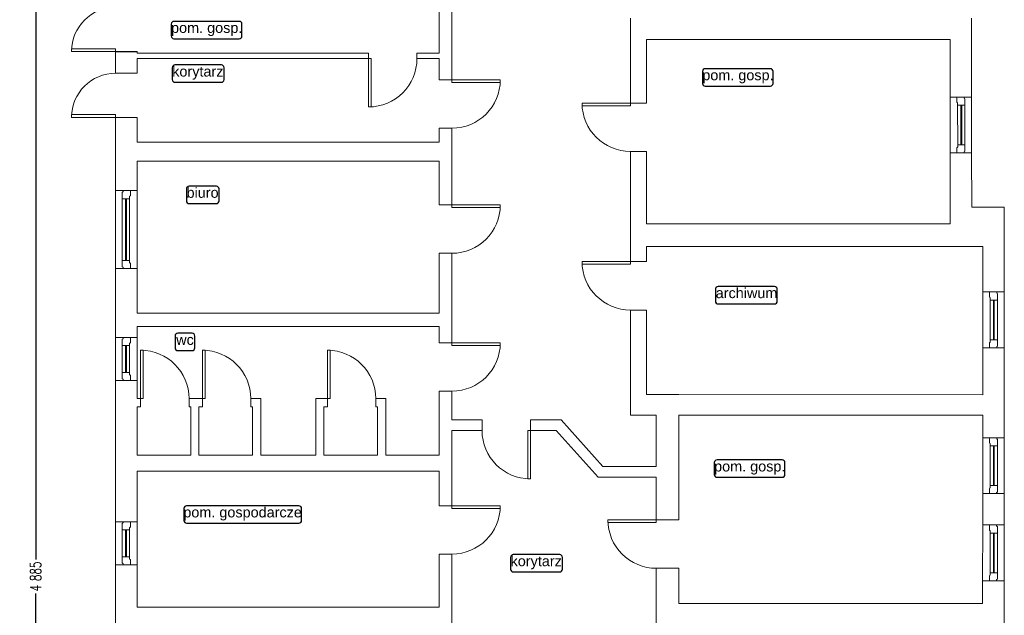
# Model space of a CAD drawing. Header units: centimetres. Extents: x -28146 to 19487, y -25160 to -2224.
# Tile 4 of 29: x -16576 to -14744, y -19185 to -18077. Entities that reach past the tile are written whole.
import ezdxf
from ezdxf.enums import TextEntityAlignment as Align

# ---------------------------------------------------------------- set-up
doc = ezdxf.new("R2010")
doc.units = ezdxf.units.CM
doc.header["$LTSCALE"] = 10
doc.linetypes.add('CONTINU', pattern=[0, 0])
for name, color, linetype, lineweight, true_color in [('IS_Okno_Drzwi', 7, 'Continuous', 9, 0x000000), ('IS_Room (Automatic)', 7, 'Continuous', 25, 0x000000), ('IS_Ściana1', 7, 'Continuous', 9, 0x000000)]:
    doc.layers.add(name, color=color, linetype=linetype, lineweight=lineweight, true_color=true_color)
doc.layers.add('Urzadzenia', color=7, linetype='CONTINU', lineweight=5)
doc.styles.add('Arial_____', font='arial.ttf')
doc.styles.add('styl1', font='simplex.shx', dxfattribs={"width": 0.7})
doc.dimstyles.new('100', dxfattribs={"dimtxt": 20, "dimasz": 10, "dimexe": 1.25, "dimexo": 0, "dimtad": 0, "dimdec": 1, "dimdsep": 46, "dimlunit": 6, "dimtxsty": 'styl1', "dimblk1": 'ARCHTICK', "dimblk2": 'ARCHTICK', "dimsah": 1, "dimcen": 5, "dimse1": 1, "dimse2": 1, "dimclrt": 256, "dimadec": 0, "dimazin": 0, "dimtfac": 1, "dimtdec": 1, "dimtmove": 0, "dimatfit": 3, "dimldrblk": 'ARCHTICK', "dimfxl": 1.25, "dimtolj": 1, "dimtzin": 0, "dimarcsym": 0})

# ---------------------------------------------------------------- blocks, each defined once
blk = doc.blocks.new('4_CoTo_OknoWScianie_800_1200_400_150_0_15_0_0_ExportItem_1_50_0_False__87f71fa3-f148-4722-b574-2038bd8a55f3_ExportItem')
at = {"layer": 'IS_Okno_Drzwi', "lineweight": -2}
blk.add_lwpolyline([(-0.4, -0.075), (-0.305, -0.075), (-0.295, -0.065), (-0.295, -0.06), (-0.25, -0.06), (-0.25, 0.075), (-0.3675, 0.075), (-0.3775, 0.065), (-0.3775, 0.06), (-0.4, 0.06)], close=True, dxfattribs=at)
at = {"layer": 'IS_Okno_Drzwi', "lineweight": -2, "extrusion": (0, 0, -1)}
for points in [[(0.25, 0.075), (-0.25, 0.075), (-0.25, -0.06), (0.25, -0.06)], [(-0.4, -0.075), (-0.305, -0.075), (-0.295, -0.065), (-0.295, -0.06), (-0.25, -0.06), (-0.25, 0.075), (-0.3675, 0.075), (-0.3775, 0.065), (-0.3775, 0.06), (-0.4, 0.06)]]:
    blk.add_lwpolyline(points, close=True, dxfattribs=at)
at = {"layer": 'IS_Okno_Drzwi', "lineweight": -2, "extrusion": (0, 0, -1), "elevation": -0.001}
blk.add_lwpolyline([(0.25, 0.015), (-0.25, 0.015), (-0.25, 0), (0.25, 0)], close=True, dxfattribs=at)
blk = doc.blocks.new('4_CoTo_OknoWScianie_1450_1110_400_150_0_15_0_0_ExportItem_1_50_0_False__87f71fa3-f148-4722-b574-2038bd8a55f3_ExportItem')
at = {"layer": 'IS_Okno_Drzwi', "lineweight": -2}
blk.add_lwpolyline([(-0.725, -0.075), (-0.63, -0.075), (-0.62, -0.065), (-0.62, -0.06), (-0.575, -0.06), (-0.575, 0.075), (-0.6925, 0.075), (-0.7025, 0.065), (-0.7025, 0.06), (-0.725, 0.06)], close=True, dxfattribs=at)
at = {"layer": 'IS_Okno_Drzwi', "lineweight": -2, "extrusion": (0, 0, -1)}
for points in [[(0.575, 0.075), (-0.575, 0.075), (-0.575, -0.06), (0.575, -0.06)], [(-0.725, -0.075), (-0.63, -0.075), (-0.62, -0.065), (-0.62, -0.06), (-0.575, -0.06), (-0.575, 0.075), (-0.6925, 0.075), (-0.7025, 0.065), (-0.7025, 0.06), (-0.725, 0.06)]]:
    blk.add_lwpolyline(points, close=True, dxfattribs=at)
at = {"layer": 'IS_Okno_Drzwi', "lineweight": -2, "extrusion": (0, 0, -1), "elevation": -0.001}
blk.add_lwpolyline([(0.575, 0.015), (-0.575, 0.015), (-0.575, 0), (0.575, 0)], close=True, dxfattribs=at)
blk = doc.blocks.new('4_CoTo_DrzwiWScianie_820_2030_400_100_0_50_0_0_ExportItem_1_50_0_False__87f71fa3-f148-4722-b574-2038bd8a55f3_ExportItem')
at = {"layer": 'IS_Okno_Drzwi', "lineweight": -2, "extrusion": (0, 0, -1)}
blk.add_lwpolyline([(-0.41, 1.02), (-0.41, 0.2), (-0.36, 0.2), (-0.36, 1.02)], close=True, dxfattribs=at)
at = {"layer": 'IS_Okno_Drzwi', "lineweight": -2}
blk.add_arc((0.41, 0.2), 0.82, 90, 180, dxfattribs=at)
blk = doc.blocks.new('4_CoTo_OknoWScianie_1040_1500_400_150_0_15_0_0_ExportItem_1_50_0_False__87f71fa3-f148-4722-b574-2038bd8a55f3_ExportItem')
at = {"layer": 'IS_Okno_Drzwi', "lineweight": -2}
blk.add_lwpolyline([(-0.52, -0.075), (-0.425, -0.075), (-0.415, -0.065), (-0.415, -0.06), (-0.37, -0.06), (-0.37, 0.075), (-0.4875, 0.075), (-0.4975, 0.065), (-0.4975, 0.06), (-0.52, 0.06)], close=True, dxfattribs=at)
at = {"layer": 'IS_Okno_Drzwi', "lineweight": -2, "extrusion": (0, 0, -1)}
for points in [[(0.37, 0.075), (-0.37, 0.075), (-0.37, -0.06), (0.37, -0.06)], [(-0.52, -0.075), (-0.425, -0.075), (-0.415, -0.065), (-0.415, -0.06), (-0.37, -0.06), (-0.37, 0.075), (-0.4875, 0.075), (-0.4975, 0.065), (-0.4975, 0.06), (-0.52, 0.06)]]:
    blk.add_lwpolyline(points, close=True, dxfattribs=at)
at = {"layer": 'IS_Okno_Drzwi', "lineweight": -2, "extrusion": (0, 0, -1), "elevation": -0.001}
blk.add_lwpolyline([(0.37, 0.015), (-0.37, 0.015), (-0.37, 0), (0.37, 0)], close=True, dxfattribs=at)
blk = doc.blocks.new('4_CoTo_DrzwiWScianie_900_2000_300_100_0_50_0_0_ExportItem_1_50_0_False__87f71fa3-f148-4722-b574-2038bd8a55f3_ExportItem')
at = {"layer": 'IS_Okno_Drzwi', "lineweight": -2, "extrusion": (0, 0, -1)}
blk.add_lwpolyline([(-0.45, 1.05), (-0.45, 0.15), (-0.4, 0.15), (-0.4, 1.05)], close=True, dxfattribs=at)
at = {"layer": 'IS_Okno_Drzwi', "lineweight": -2}
blk.add_arc((0.45, 0.15), 0.9, 90, 180, dxfattribs=at)
blk = doc.blocks.new('4_CoTo_DrzwiWScianie_900_2000_200_100_0_50_0_0_ExportItem_1_50_0_False__87f71fa3-f148-4722-b574-2038bd8a55f3_ExportItem')
at = {"layer": 'IS_Okno_Drzwi', "lineweight": -2, "extrusion": (0, 0, -1)}
blk.add_lwpolyline([(-0.45, 1), (-0.45, 0.1), (-0.4, 0.1), (-0.4, 1)], close=True, dxfattribs=at)
at = {"layer": 'IS_Okno_Drzwi', "lineweight": -2}
blk.add_arc((0.45, 0.1), 0.9, 90, 180, dxfattribs=at)
blk = doc.blocks.new('4_CoTo_DrzwiWScianie_900_2000_420_100_0_50_0_0_ExportItem_1_50_0_False__87f71fa3-f148-4722-b574-2038bd8a55f3_ExportItem')
at = {"layer": 'IS_Okno_Drzwi', "lineweight": -2, "extrusion": (0, 0, -1)}
blk.add_lwpolyline([(-0.45, 1.11), (-0.45, 0.21), (-0.4, 0.21), (-0.4, 1.11)], close=True, dxfattribs=at)
at = {"layer": 'IS_Okno_Drzwi', "lineweight": -2}
blk.add_arc((0.45, 0.21), 0.9, 90, 180, dxfattribs=at)
blk = doc.blocks.new('4_CoTo_DrzwiWScianie_900_2000_240_100_0_50_0_0_ExportItem_1_50_0_False__87f71fa3-f148-4722-b574-2038bd8a55f3_ExportItem')
at = {"layer": 'IS_Okno_Drzwi', "lineweight": -2, "extrusion": (0, 0, -1)}
blk.add_lwpolyline([(-0.45, 1.02), (-0.45, 0.12), (-0.4, 0.12), (-0.4, 1.02)], close=True, dxfattribs=at)
at = {"layer": 'IS_Okno_Drzwi', "lineweight": -2}
blk.add_arc((0.45, 0.12), 0.9, 90, 180, dxfattribs=at)
blk = doc.blocks.new('4_CoTo_DrzwiWScianie_900_2000_100_100_0_50_0_0_ExportItem_1_50_0_False__87f71fa3-f148-4722-b574-2038bd8a55f3_ExportItem')
at = {"layer": 'IS_Okno_Drzwi', "lineweight": -2, "extrusion": (0, 0, -1)}
blk.add_lwpolyline([(-0.45, 0.95), (-0.45, 0.05), (-0.4, 0.05), (-0.4, 0.95)], close=True, dxfattribs=at)
at = {"layer": 'IS_Okno_Drzwi', "lineweight": -2}
blk.add_arc((0.45, 0.05), 0.9, 90, 180, dxfattribs=at)
blk = doc.blocks.new('4_CoTo_DrzwiWScianie_900_2000_400_100_0_50_0_0_ExportItem_1_50_0_False__87f71fa3-f148-4722-b574-2038bd8a55f3_ExportItem')
at = {"layer": 'IS_Okno_Drzwi', "lineweight": -2, "extrusion": (0, 0, -1)}
blk.add_lwpolyline([(-0.45, 1.1), (-0.45, 0.2), (-0.4, 0.2), (-0.4, 1.1)], close=True, dxfattribs=at)
at = {"layer": 'IS_Okno_Drzwi', "lineweight": -2}
blk.add_arc((0.45, 0.2), 0.9, 90, 180, dxfattribs=at)
blk = doc.blocks.new('_ARCHTICK')
at = {"color": 0, "linetype": 'ByBlock', "const_width": 0.15}
blk.add_lwpolyline([(-0.5, -0.5), (0.5, 0.5)], dxfattribs=at)
blk = doc.blocks.new('*D483')
at = {"layer": 'Defpoints', "color": 0}
for p in [(-16357.2, -16670.5), (-16545.9, -21555.5), (-16357.2, -21555.5)]:
    blk.add_point(p, dxfattribs=at)
at = {"layer": 'Urzadzenia', "color": 0, "lineweight": -2}
for p, q in [((-16545.9, -16670.5), (-16545.9, -19081.3)), ((-16545.9, -21555.5), (-16545.9, -19144.6))]:
    blk.add_line(p, q, dxfattribs=at)
at = {"layer": 'Urzadzenia', "color": 0, "lineweight": -2, "xscale": 10, "yscale": 10, "zscale": 10}
for p, rotation in [((-16545.9, -16670.5), 90), ((-16545.9, -21555.5), 270)]:
    blk.add_blockref('_ARCHTICK', p, dxfattribs=dict(at, rotation=rotation))
at = {"layer": 'Urzadzenia', "insert": (-16545.9, -19113), "char_height": 20, "attachment_point": 5, "rotation": 90, "style": 'styl1'}
blk.add_mtext('\\A1;4\xa0885', dxfattribs=at)

msp = doc.modelspace()

# ---------------------------------------------------------------- linework, layer by layer
msp.add_line((-16397.23, -18135.6, 9742.6), (-16357.23, -18135.6, 3207.47))
at = {"layer": 'IS_Room (Automatic)'}
for points, elevation in [([(-16288.59, -18112.01), (-16167.25, -18112.01, 0.4142136), (-16162.25, -18107.01), (-16162.25, -18084.72, 0.4142136), (-16167.25, -18079.72), (-16288.59, -18079.72, 0.4142136), (-16293.59, -18084.72), (-16293.59, -18107.01, 0.4142136)], 20658.5), ([(-16286.8, -18193.23), (-16200.4, -18193.23, 0.4142136), (-16195.4, -18188.23), (-16195.4, -18165.96, 0.4142136), (-16200.4, -18160.96), (-16286.8, -18160.96, 0.4142136), (-16291.8, -18165.96), (-16291.8, -18188.23, 0.4142136)], 20659), ([(-15300.17, -18200.11), (-15178.82, -18200.11, 0.4142136), (-15173.82, -18195.11), (-15173.82, -18172.83, 0.4142136), (-15178.82, -18167.83), (-15300.17, -18167.83, 0.4142136), (-15305.17, -18172.83), (-15305.17, -18195.11, 0.4142136)], 20658.4), ([(-16260.49, -18418.88), (-16209.6, -18418.88, 0.4142136), (-16204.6, -18413.88), (-16204.6, -18391.62, 0.4142136), (-16209.6, -18386.62), (-16260.49, -18386.62, 0.4142136), (-16265.49, -18391.62), (-16265.49, -18413.88, 0.4142136)], 20658.3), ([(-15276.07, -18605.6), (-15170.97, -18605.6, 0.4142136), (-15165.97, -18600.6), (-15165.97, -18578.33, 0.4142136), (-15170.97, -18573.33), (-15276.07, -18573.33, 0.4142136), (-15281.07, -18578.33), (-15281.07, -18600.6, 0.4142136)], 20658.2), ([(-15278.15, -18928.18), (-15156.81, -18928.18, 0.4142136), (-15151.81, -18923.18), (-15151.81, -18900.9, 0.4142136), (-15156.81, -18895.9), (-15278.15, -18895.9, 0.4142136), (-15283.15, -18900.9), (-15283.15, -18923.18, 0.4142136)], 20657.9), ([(-16265.09, -19013.67), (-16056.11, -19013.67, 0.4142136), (-16051.11, -19008.67), (-16051.11, -18986.39, 0.4142136), (-16056.11, -18981.39), (-16265.09, -18981.39, 0.4142136), (-16270.09, -18986.39), (-16270.09, -19008.67, 0.4142136)], 20657.8), ([(-15657.16, -19104.48), (-15570.76, -19104.48, 0.4142136), (-15565.76, -19099.48), (-15565.76, -19077.22, 0.4142136), (-15570.76, -19072.22), (-15657.16, -19072.22, 0.4142136), (-15662.16, -19077.22), (-15662.16, -19099.48, 0.4142136)], 20659.3)]:
    msp.add_lwpolyline(points, format="xyb", close=True, dxfattribs=dict(at, elevation=elevation))
msp.add_lwpolyline([(-16281.66, -18692.58), (-16254.78, -18692.58, 0.4142136), (-16249.78, -18687.58), (-16249.78, -18665.32, 0.4142136), (-16254.78, -18660.32), (-16281.66, -18660.32, 0.4142136), (-16286.66, -18665.32), (-16286.66, -18687.58, 0.4142136)], format="xyb", close=True, dxfattribs=at)
at = {"layer": 'IS_Ściana1'}
for p, q in [((-15926.5, -18139.04, 3207.47), (-15926.5, -18149.04, 3207.47)), ((-15836.5, -18139.04, 3207.47), (-15836.5, -18149.04, 3207.47)), ((-16397.23, -18176.4, 3207.47), (-16357.23, -18176.4, 3207.47)), ((-15771.41, -18188.55, 3207.47), (-15795.41, -18188.55, 3207.47)), ((-14804.39, -18220.68, 3207.47), (-14844.39, -18220.71, 3207.47)), ((-15409.23, -18231.85, 3207.47), (-15439.23, -18231.85, 3207.47)), ((-16397.23, -18258.4, 3207.47), (-16357.23, -18258.4, 3207.47)), ((-15771.41, -18278.55, 3207.47), (-15795.41, -18278.55, 3207.47)), ((-15409.23, -18321.85, 3207.47), (-15439.23, -18321.85, 3207.47)), ((-14804.31, -18324.68, 3207.47), (-14844.31, -18324.71, 3207.47)), ((-16397.23, -18394.74, 3207.47), (-16357.23, -18394.74, 3207.47)), ((-15771.41, -18421.41, 3207.47), (-15795.41, -18421.41, 3207.47)), ((-15771.41, -18511.41, 3207.47), (-15795.41, -18511.41, 3207.47)), ((-16397.23, -18539.74, 3207.47), (-16357.23, -18539.74, 3207.47)), ((-15409.23, -18526.94, 3207.47), (-15439.23, -18526.94, 3207.47)), ((-14743.62, -18583.34, 3207.47), (-14783.62, -18583.33, 3207.47)), ((-15409.23, -18616.94, 3207.47), (-15439.23, -18616.94, 3207.47)), ((-16397.23, -18668.05, 3207.47), (-16357.23, -18668.05, 3207.47)), ((-15771.41, -18677.99, 3207.47), (-15795.41, -18677.99, 3207.47)), ((-14743.66, -18687.34, 3207.47), (-14783.66, -18687.33, 3207.47)), ((-16397.23, -18748.05, 3207.47), (-16357.23, -18748.05, 3207.47)), ((-15771.41, -18767.99, 3207.47), (-15795.41, -18767.99, 3207.47)), ((-16345.64, -18781.9, 3207.47), (-16357.23, -18781.9, 3207.47)), ((-16350.64, -18796.9, 3207.47), (-16357.23, -18796.9, 3207.47)), ((-16350.64, -18796.9, 3207.47), (-16350.64, -18781.9, -3331.86)), ((-16260.64, -18796.9, 3207.47), (-16260.64, -18781.9, -3331.86)), ((-16235.64, -18781.9, 3207.47), (-16260.64, -18781.9, 3207.47)), ((-16257.23, -18796.9, 3207.47), (-16260.64, -18796.9, 3207.47)), ((-16257.23, -18886.9, 3207.47), (-16257.23, -18796.9, 3207.47)), ((-16242.23, -18886.9, 3207.47), (-16242.23, -18796.9, 3207.47)), ((-16235.64, -18796.9, 3207.47), (-16242.23, -18796.9, 3207.47)), ((-16235.64, -18796.9, 3207.47), (-16235.64, -18781.9, -3331.86)), ((-16126.98, -18781.9, 3207.47), (-16145.64, -18781.9, 3207.47)), ((-16145.64, -18796.9, 3207.47), (-16145.64, -18781.9, -3331.86)), ((-16142.23, -18796.9, 3207.47), (-16145.64, -18796.9, 3207.47)), ((-16142.23, -18886.9, 3207.47), (-16142.23, -18796.9, 3207.47)), ((-16127.23, -18886.9, 3207.47), (-16126.98, -18781.9, 3207.47)), ((-16024.63, -18886.9, 3207.47), (-16024.63, -18781.9, 3207.47)), ((-15998.04, -18781.9, 3207.47), (-16024.63, -18781.9, 3207.47)), ((-16009.63, -18886.9, 3207.47), (-16009.63, -18796.9, 3207.47)), ((-16003.04, -18796.9, 3207.47), (-16009.63, -18796.9, 3207.47)), ((-16003.04, -18796.9, 3207.47), (-16003.04, -18781.9, -3331.86)), ((-15894.38, -18781.9, 3207.47), (-15913.04, -18781.9, 3207.47)), ((-15913.04, -18796.9, 3207.47), (-15913.04, -18781.9, -3331.86)), ((-15909.63, -18796.9, 3207.47), (-15913.04, -18796.9, 3207.47)), ((-15909.63, -18886.9, 3207.47), (-15909.63, -18796.9, 3207.47)), ((-15894.63, -18886.9, 3207.47), (-15894.38, -18781.9, 3207.47)), ((-15715.39, -18841.17, 3207.47), (-15715.39, -18821.17, 3207.47)), ((-15625.39, -18841.17, 3207.47), (-15625.39, -18821.17, 3207.47)), ((-14743.73, -18854.58, 3207.47), (-14783.73, -18854.56, 3207.47)), ((-14743.78, -18958.58, 3207.47), (-14783.78, -18958.56, 3207.47)), ((-15771.41, -18981.16, 3207.47), (-15795.41, -18981.16, 3207.47)), ((-16397.23, -19010.99, 3207.47), (-16357.23, -19010.99, 3207.47)), ((-15349.15, -19007.55, 3207.47), (-15391.15, -19007.57, 3207.47)), ((-14743.8, -19017.03, 3207.47), (-14783.8, -19017.02, 3207.47)), ((-15771.41, -19071.16, 3207.47), (-15795.41, -19071.16, 3207.47)), ((-16397.23, -19090.99, 3207.47), (-16357.23, -19090.99, 3207.47)), ((-15349.11, -19097.55, 3207.47), (-15391.11, -19097.57, 3207.47)), ((-14743.85, -19121.03, 3207.47), (-14783.85, -19121.02, 3207.47))]:
    msp.add_line(p, q, dxfattribs=at)
at = {"layer": 'IS_Ściana1', "extrusion": (1, 0, 0)}
for points, elevation in [([(-18139.04, 3207.47), (-18046.5, 3207.47)], -15795.41), ([(-18139.04, 3207.47), (-18046.5, 3207.47)], -15771.41), ([(-18113.56, 3207.47), (-18073.56, 3207.47)], -15439.23), ([(-18231.85, 3207.47), (-18113.56, 3207.47)], -15439.23), ([(-18231.85, 3207.47), (-18113.56, 3207.47)], -15409.23), ([(-18135.6, 3207.47), (-18139.04, 3207.47)], -16397.23), ([(-18135.6, 3207.47), (-18139.04, 3207.47)], -16357.23), ([(-18139.04, 3207.47), (-18149.04, 3207.47)], -16397.23), ([(-18149.04, 3207.47), (-18176.4, 3207.47)], -16397.23), ([(-18149.04, 3207.47), (-18176.4, 3207.47)], -16357.23), ([(-18188.55, 3207.47), (-18149.04, 3207.47)], -15795.41), ([(-18149.04, 3207.47), (-18139.04, 3207.47)], -15771.41), ([(-18188.55, 3207.47), (-18149.04, 3207.47)], -15771.41), ([(-18258.4, 3207.47), (-18304.64, 3207.47)], -16397.23), ([(-18258.4, 3207.47), (-18304.64, 3207.47)], -16357.23), ([(-18304.64, 3207.47), (-18278.55, 3207.47)], -15795.41), ([(-18304.64, 3207.47), (-18278.55, 3207.47)], -15771.41), ([(-18304.64, 3207.47), (-18339.64, 3207.47)], -16397.23), ([(-18339.64, 3207.47), (-18304.64, 3207.47)], -15771.41), ([(-18339.64, 3207.47), (-18394.74, 3207.47)], -16397.23), ([(-18339.64, 3207.47), (-18394.74, 3207.47)], -16357.23), ([(-18421.41, 3207.47), (-18339.64, 3207.47)], -15795.41), ([(-18421.41, 3207.47), (-18339.64, 3207.47)], -15771.41), ([(-18456.6, 3207.47), (-18321.85, 3207.47)], -15439.23), ([(-18456.6, 3207.47), (-18321.85, 3207.47)], -15409.23), ([(-18394.74, 3207.47), (-18539.74, 3207.47)], -16397.23), ([(-18394.74, 3207.47), (-18539.74, 3207.47)], -16357.23), ([(-18498.6, 3207.47), (-18456.6, 3207.47)], -15439.23), ([(-18526.94, 3207.47), (-18498.6, 3207.47)], -15439.23), ([(-18526.94, 3207.47), (-18498.6, 3207.47)], -15409.23), ([(-18622.6, 3207.47), (-18511.41, 3207.47)], -15795.41), ([(-18622.6, 3207.47), (-18511.41, 3207.47)], -15771.41), ([(-18539.74, 3207.47), (-18622.6, 3207.47)], -16397.23), ([(-18539.74, 3207.47), (-18622.6, 3207.47)], -16357.23), ([(-18622.6, 3207.47), (-18647.6, 3207.47)], -16397.23), ([(-18647.6, 3207.47), (-18622.6, 3207.47)], -15771.41), ([(-18774.4, 3207.47), (-18616.94, 3207.47)], -15439.23), ([(-18774.4, 3207.47), (-18616.94, 3207.47)], -15409.23), ([(-18647.6, 3207.47), (-18720.08, 3207.47)], -16397.23), ([(-18647.6, 3207.47), (-18720.08, 3207.47)], -16357.23), ([(-18677.99, 3207.47), (-18647.6, 3207.47)], -15795.41), ([(-18677.99, 3207.47), (-18647.6, 3207.47)], -15771.41), ([(-18668.05, 3207.47), (-18748.05, 3207.47)], -16397.23), ([(-18668.05, 3207.47), (-18748.05, 3207.47)], -16357.23), ([(-18748.05, 3207.47), (-18886.9, 3207.47)], -16397.23), ([(-18748.05, 3207.47), (-18781.9, 3207.47)], -16357.23), ([(-18821.17, 3207.47), (-18767.99, 3207.47)], -15795.41), ([(-18821.17, 3207.47), (-18767.99, 3207.47)], -15771.41), ([(-18812.4, 3207.47), (-18774.4, 3207.47)], -15439.23), ([(-18796.9, 3207.47), (-18886.9, 3207.47)], -16357.23), ([(-18841.17, 3207.47), (-18821.17, 3207.47)], -15795.41), ([(-18886.9, 3207.47), (-18841.17, 3207.47)], -15795.41), ([(-18886.9, 3207.47), (-18841.17, 3207.47)], -15771.41), ([(-18886.9, 3207.47), (-18916.9, 3207.47)], -16397.23), ([(-18916.9, 3207.47), (-18886.9, 3207.47)], -15771.41), ([(-18916.9, 3207.47), (-19010.99, 3207.47)], -16397.23), ([(-18916.9, 3207.47), (-19010.99, 3207.47)], -16357.23), ([(-18981.16, 3207.47), (-18916.9, 3207.47)], -15795.41), ([(-18981.16, 3207.47), (-18916.9, 3207.47)], -15771.41), ([(-19010.99, 3207.47), (-19090.99, 3207.47)], -16397.23), ([(-19010.99, 3207.47), (-19090.99, 3207.47)], -16357.23), ([(-19170.11, 3207.47), (-19071.16, 3207.47)], -15795.41), ([(-19170.11, 3207.47), (-19071.16, 3207.47)], -15771.41), ([(-19090.99, 3207.47), (-19170.11, 3207.47)], -16397.23), ([(-19090.99, 3207.47), (-19170.11, 3207.47)], -16357.23), ([(-19170.11, 3207.47), (-19200.11, 3207.47)], -16397.23), ([(-19200.11, 3207.47), (-19170.11, 3207.47)], -15771.41)]:
    msp.add_lwpolyline(points, dxfattribs=dict(at, elevation=elevation))
at = {"layer": 'IS_Ściana1', "elevation": 3207.47}
for points in [[(-14804.48, -18113.57), (-14804.51, -18073.57)], [(-15409.23, -18113.56), (-14844.48, -18113.6)], [(-14844.39, -18220.71), (-14844.48, -18113.6)], [(-14804.39, -18220.68), (-14804.48, -18113.57)], [(-14844.31, -18324.71), (-14844.39, -18220.71)], [(-14804.31, -18324.68), (-14804.39, -18220.68)], [(-16357.23, -18339.64), (-15795.41, -18339.64)], [(-14804.23, -18425.35), (-14804.31, -18324.68)], [(-14743.62, -18583.34), (-14743.55, -18425.35)], [(-15409.23, -18498.6), (-14783.58, -18498.6)], [(-14783.62, -18583.33), (-14783.62, -18498.6)], [(-14783.66, -18687.33), (-14783.62, -18583.33)], [(-14743.66, -18687.34), (-14743.62, -18583.34)], [(-14783.7, -18774.52), (-14783.66, -18687.33)], [(-14743.7, -18774.53), (-14743.66, -18687.34)], [(-15349.23, -18774.42), (-15391.23, -18774.41)], [(-14743.71, -18812.53), (-14743.7, -18774.53)], [(-15391.19, -18908.17), (-15391.23, -18812.41)], [(-14783.71, -18812.52), (-15349.23, -18812.42)], [(-15349.19, -18908.15), (-15349.23, -18812.42)], [(-14783.73, -18854.56), (-14783.71, -18812.52)], [(-14743.73, -18854.58), (-14743.71, -18812.53)], [(-15568.3, -18821.17), (-15490.3, -18908.17)], [(-14783.78, -18958.56), (-14783.73, -18854.56)], [(-14743.78, -18958.58), (-14743.73, -18854.58)], [(-16357.23, -18886.9), (-16257.23, -18886.9)], [(-16242.23, -18886.9), (-16142.23, -18886.9)], [(-16127.23, -18886.9), (-16024.63, -18886.9)], [(-16009.63, -18886.9), (-15909.63, -18886.9)], [(-15894.63, -18886.9), (-15795.41, -18886.9)], [(-15490.3, -18908.17), (-15391.19, -18908.17)], [(-15349.15, -19007.55), (-15349.18, -18928.15)], [(-14783.85, -19121.02), (-14783.8, -19017.02)], [(-14743.85, -19121.03), (-14743.8, -19017.03)], [(-14783.87, -19163.22), (-14783.85, -19121.02)], [(-14743.87, -19163.23), (-14743.85, -19121.03)], [(-14743.88, -19205.23), (-14743.87, -19163.23)]]:
    msp.add_lwpolyline(points, dxfattribs=at)
at = {"layer": 'IS_Ściana1', "extrusion": (0, 1, 0)}
for points, elevation in [([(15926.5, 3207.47), (16357.23, 3207.47)], -18139.04), ([(15926.5, 3207.47), (16357.23, 3207.47)], -18149.04), ([(15795.41, 3207.47), (15836.5, 3207.47)], -18139.04), ([(15795.41, 3207.47), (15836.5, 3207.47)], -18149.04), ([(16357.23, 3207.47), (15795.41, 3207.47)], -18304.64), ([(14804.23, 3207.47), (14783.57, 3207.47)], -18425.35), ([(14743.55, 3207.47), (14783.57, 3207.47)], -18425.35), ([(15409.23, 3207.47), (14844.21, 3207.47)], -18456.6), ([(16357.23, 3207.47), (15795.41, 3207.47)], -18622.6), ([(16357.23, 3207.47), (15795.41, 3207.47)], -18647.6), ([(15771.41, 3207.47), (15715.39, 3207.47)], -18821.17), ([(15625.39, 3207.47), (15577.23, 3207.47)], -18821.17), ([(15568.3, 3207.47), (15577.23, 3207.47)], -18821.17), ([(15771.41, 3207.47), (15715.39, 3207.47)], -18841.17), ([(15625.39, 3207.47), (15577.23, 3207.47)], -18841.17), ([(16357.23, 3207.47), (15795.41, 3207.47)], -18916.9), ([(15499.23, 3207.47), (15490.3, 3207.47)], -18928.17), ([(15490.3, 3207.47), (15391.18, 3207.47)], -18928.17), ([(15349.08, 3207.47), (14783.87, 3207.47)], -19163.22), ([(16357.23, 3207.47), (15795.41, 3207.47)], -19170.11)]:
    msp.add_lwpolyline(points, dxfattribs=dict(at, elevation=elevation))
at = {"layer": 'IS_Ściana1', "extrusion": (1, 0.000785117, 0), "elevation": -14858.69}
msp.add_lwpolyline([(-18444.94, 3207.47), (-18313.05, 3207.47)], dxfattribs=at)
at = {"layer": 'IS_Ściana1', "extrusion": (0.000180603, 1, 0)}
for points, elevation in [([(15387.84, 3207.47), (15405.84, 3207.47)], -18777.19), ([(14780.31, 3207.47), (15345.84, 3207.47)], -18777.19), ([(15387.84, 3207.47), (15435.83, 3207.47)], -18815.19)]:
    msp.add_lwpolyline(points, dxfattribs=dict(at, elevation=elevation))
at = {"layer": 'IS_Ściana1', "extrusion": (-0.744569, -0.667545, 0), "elevation": 24175.66}
msp.add_lwpolyline([(3630.06, 3207.47), (3746.9, 3207.47)], dxfattribs=at)
at = {"layer": 'IS_Ściana1', "extrusion": (1, 0.000435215, 0)}
for points, elevation in [([(-18921.47, 3207.47), (-18901.47, 3207.47)], -15357.42), ([(-19000.87, 3207.47), (-18921.47, 3207.47)], -15399.42), ([(-19156.53, 3207.47), (-19090.87, 3207.47)], -15399.42), ([(-19156.53, 3207.47), (-19090.87, 3207.47)], -15357.42), ([(-19198.53, 3207.47), (-19156.53, 3207.47)], -15399.42)]:
    msp.add_lwpolyline(points, dxfattribs=dict(at, elevation=elevation))
at = {"layer": 'IS_Ściana1', "extrusion": (1, -0.000428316, 0)}
for elevation in [-14775.66, -14735.66]:
    msp.add_lwpolyline([(-19023.35, 3207.47), (-18964.89, 3207.47)], dxfattribs=dict(at, elevation=elevation))

# ---------------------------------------------------------------- block references
at = {"layer": 'IS_Okno_Drzwi', "yscale": 100, "zscale": 100}
for name, p, xscale, rotation in [('4_CoTo_DrzwiWScianie_820_2030_400_100_0_50_0_0_ExportItem_1_50_0_False__87f71fa3-f148-4722-b574-2038bd8a55f3_ExportItem', (-16377.23, -18094.6, 9742.6), -100, 89.99999999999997), ('4_CoTo_DrzwiWScianie_900_2000_100_100_0_50_0_0_ExportItem_1_50_0_False__87f71fa3-f148-4722-b574-2038bd8a55f3_ExportItem', (-15881.5, -18144.04, 9747.7), 100, 180), ('4_CoTo_DrzwiWScianie_820_2030_400_100_0_50_0_0_ExportItem_1_50_0_False__87f71fa3-f148-4722-b574-2038bd8a55f3_ExportItem', (-16377.23, -18217.4, 9742.6), -100, 89.99999999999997), ('4_CoTo_DrzwiWScianie_900_2000_240_100_0_50_0_0_ExportItem_1_50_0_False__87f71fa3-f148-4722-b574-2038bd8a55f3_ExportItem', (-15783.41, -18233.55, 9747.6), -100, 270), ('4_CoTo_OknoWScianie_1040_1500_400_150_0_15_0_0_ExportItem_1_50_0_False__87f71fa3-f148-4722-b574-2038bd8a55f3_ExportItem', (-14824.35, -18272.69, 9744.2), -100, 270.0449838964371), ('4_CoTo_DrzwiWScianie_900_2000_300_100_0_50_0_0_ExportItem_1_50_0_False__87f71fa3-f148-4722-b574-2038bd8a55f3_ExportItem', (-15424.23, -18276.85, 9745.9), 100, 90), ('4_CoTo_OknoWScianie_1450_1110_400_150_0_15_0_0_ExportItem_1_50_0_False__87f71fa3-f148-4722-b574-2038bd8a55f3_ExportItem', (-16377.23, -18467.24, 9742.5), -100, 89.99999999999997), ('4_CoTo_DrzwiWScianie_900_2000_240_100_0_50_0_0_ExportItem_1_50_0_False__87f71fa3-f148-4722-b574-2038bd8a55f3_ExportItem', (-15783.41, -18466.41, 9747.5), -100, 270), ('4_CoTo_DrzwiWScianie_900_2000_300_100_0_50_0_0_ExportItem_1_50_0_False__87f71fa3-f148-4722-b574-2038bd8a55f3_ExportItem', (-15424.23, -18571.94, 9746), 100, 90), ('4_CoTo_OknoWScianie_1040_1500_400_150_0_15_0_0_ExportItem_1_50_0_False__87f71fa3-f148-4722-b574-2038bd8a55f3_ExportItem', (-14763.64, -18635.33, 9744.5), -100, 269.9754593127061), ('4_CoTo_OknoWScianie_800_1200_400_150_0_15_0_0_ExportItem_1_50_0_False__87f71fa3-f148-4722-b574-2038bd8a55f3_ExportItem', (-16377.23, -18708.05, 9742.4), -100, 89.99999999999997), ('4_CoTo_DrzwiWScianie_900_2000_240_100_0_50_0_0_ExportItem_1_50_0_False__87f71fa3-f148-4722-b574-2038bd8a55f3_ExportItem', (-15783.41, -18722.99, 9747.4), -100, 270), ('4_CoTo_DrzwiWScianie_900_2000_200_100_0_50_0_0_ExportItem_1_50_0_False__87f71fa3-f148-4722-b574-2038bd8a55f3_ExportItem', (-15670.39, -18831.17, 9746.1), -100, 180), ('4_CoTo_OknoWScianie_1040_1500_400_150_0_15_0_0_ExportItem_1_50_0_False__87f71fa3-f148-4722-b574-2038bd8a55f3_ExportItem', (-14763.76, -18906.57, 9744.4), -100, 269.9754593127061), ('4_CoTo_DrzwiWScianie_900_2000_240_100_0_50_0_0_ExportItem_1_50_0_False__87f71fa3-f148-4722-b574-2038bd8a55f3_ExportItem', (-15783.41, -19026.16, 9747.3), -100, 270), ('4_CoTo_OknoWScianie_800_1200_400_150_0_15_0_0_ExportItem_1_50_0_False__87f71fa3-f148-4722-b574-2038bd8a55f3_ExportItem', (-16377.23, -19050.99, 9742.3), -100, 89.99999999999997), ('4_CoTo_DrzwiWScianie_900_2000_420_100_0_50_0_0_ExportItem_1_50_0_False__87f71fa3-f148-4722-b574-2038bd8a55f3_ExportItem', (-15370.13, -19052.56, 9746.2), 100, 90.02493598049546), ('4_CoTo_OknoWScianie_1040_1500_400_150_0_15_0_0_ExportItem_1_50_0_False__87f71fa3-f148-4722-b574-2038bd8a55f3_ExportItem', (-14763.82, -19069.02, 9744.3), -100, 269.9754593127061)]:
    msp.add_blockref(name, p, dxfattribs=dict(at, xscale=xscale, rotation=rotation))
at = {"layer": 'IS_Okno_Drzwi', "xscale": -100, "yscale": 100, "zscale": 100}
for p in [(-16305.64, -18801.9, 3207.47), (-16190.64, -18801.9, 3207.47)]:
    msp.add_blockref('4_CoTo_DrzwiWScianie_900_2000_400_100_0_50_0_0_ExportItem_1_50_0_False__87f71fa3-f148-4722-b574-2038bd8a55f3_ExportItem', p, dxfattribs=at)
at = {"layer": 'IS_Ściana1', "xscale": -100, "yscale": 100, "zscale": 100}
msp.add_blockref('4_CoTo_DrzwiWScianie_900_2000_400_100_0_50_0_0_ExportItem_1_50_0_False__87f71fa3-f148-4722-b574-2038bd8a55f3_ExportItem', (-15958.04, -18801.9, 3207.47), dxfattribs=at)

# ---------------------------------------------------------------- texts
at = {"layer": 'IS_Room (Automatic)', "style": 'Arial_____'}
for s, p in [('pom. gosp.', (-16227.64, -18107.01, 20658.5)), ('korytarz', (-16244.19, -18188.23, 20659)), ('pom. gosp.', (-15239.22, -18195.11, 20658.4)), ('biuro', (-16235.42, -18413.88, 20658.3)), ('archiwum', (-15223.15, -18600.6, 20658.2)), ('wc', (-16268.13, -18687.58)), ('pom. gosp.', (-15217.2, -18923.18, 20657.9)), ('pom. gospodarcze', (-16160.92, -19008.67, 20657.8)), ('korytarz', (-15614.55, -19099.48, 20659.3))]:
    msp.add_text(s, height=19.2, dxfattribs=at).set_placement(p, align=Align.BOTTOM_CENTER)

# ---------------------------------------------------------------- dimensions: what is measured, and where the dimension line sits
at = {"layer": 'Urzadzenia'}
dim = msp.add_linear_dim(base=(-16545.86, -21555.46), p1=(-16357.23, -16670.46), p2=(-16357.23, -21555.46, 3207.47), angle=90, dimstyle='100', dxfattribs=at)
dim.commit()
dim.dimension.update_dxf_attribs({"geometry": '*D483', "text_midpoint": (-16545.86, -19112.96)})

doc.saveas('drawing.dxf')
